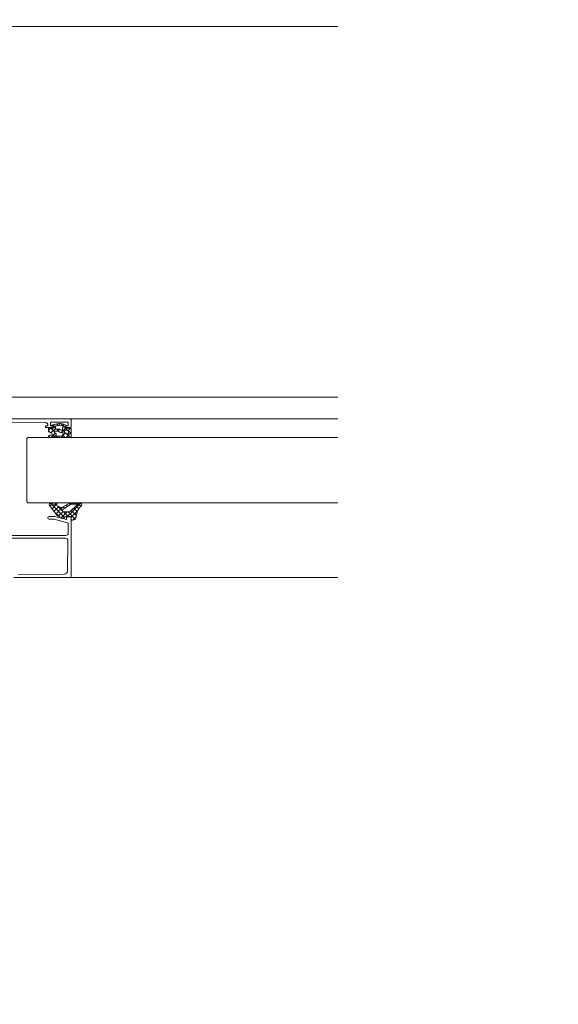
# Model space of a CAD drawing. Header units: millimetres. Extents: x 3652085 to 3778338, y -303702 to -273644.
# Tile 105 of 256: x 3675274 to 3675505, y -277393 to -276971. Entities that reach past the tile are written whole.
import ezdxf

# ---------------------------------------------------------------- set-up
doc = ezdxf.new("R2010")
doc.units = ezdxf.units.MM
doc.linetypes.add('AUSGEZOGEN', pattern=[0])
doc.layers.add('!!!! BALCONY', color=7, linetype='Continuous')
doc.layers.add('DOOR', color=7, linetype='AUSGEZOGEN')
doc.layers.add('SYMBOL-DETAIL    (HAUSART)', color=2, linetype='Continuous', lineweight=5)

msp = doc.modelspace()

# ---------------------------------------------------------------- hatches: boundary and pattern name
at = {"layer": '!!!! BALCONY', "linetype": 'Continuous', "lineweight": 13}
h = msp.add_hatch(dxfattribs=at)
h.set_pattern_fill('NET', color=252, scale=50, angle=360, style=0)
h.set_pattern_definition([(360, (3871472.7, -411435.73), (8e-14, 158.75), []), (90, (3871472.7, -411435.73), (-158.75, 9e-14), [])])
edge = h.paths.add_edge_path()
edge.add_line((3675295.9, -277142.43), (3675410.65, -277142.43))
edge.add_line((3675410.65, -277142.43), (3675410.65, -277007.45))
edge.add_line((3675410.65, -277007.45), (3675410.65, -277001.38))
edge.add_line((3675410.65, -277001.38), (3675410.65, -276991.38))
edge.add_line((3675410.65, -276991.38), (3675410.65, -276968.2))
edge.add_line((3675410.65, -276968.2), (3675410.65, -276542.2))
edge.add_line((3675410.65, -276542.2), (3675410.65, -276522.06))
edge.add_line((3675410.65, -276522.06), (3675410.65, -276491.8))
edge.add_line((3675410.65, -276491.8), (3675410.65, -276468.46))
edge.add_line((3675410.65, -276468.46), (3675410.65, -276300.34))
edge.add_line((3675410.65, -276300.34), (3675410.65, -276257.42))
edge.add_line((3675410.65, -276257.42), (3675410.65, -275991.99))
edge.add_line((3675410.65, -275991.99), (3675410.65, -275859.99))
edge.add_line((3675410.65, -275859.99), (3675410.65, -275327.99))
edge.add_line((3675410.65, -275327.99), (3674693.98, -275327.99))
edge.add_line((3674693.98, -275327.99), (3674647.86, -275327.99))
edge.add_line((3674647.86, -275327.99), (3674647.86, -275961))
edge.add_line((3674647.86, -275961), (3674567.85, -275961))
edge.add_line((3674567.85, -275961), (3674567.85, -275991.99))
edge.add_line((3674567.85, -275991.99), (3674567.85, -275991.99))
edge.add_line((3674567.85, -275991.99), (3674567.85, -276019.38))
edge.add_line((3674567.85, -276019.38), (3674567.86, -276671.49))
edge.add_line((3674567.86, -276671.49), (3675297.06, -276671.5))
edge.add_arc((3675296.96, -276672.49), 1, 0, 83.9048, ccw=False)
edge.add_line((3675297.96, -276672.49), (3675297.96, -276673.99))
edge.add_arc((3675297.46, -276673.99), 0.5, -90, 0, ccw=False)
edge.add_line((3675297.46, -276674.49), (3675296.46, -276674.49))
edge.add_line((3675296.46, -276674.49), (3675296.46, -276673.99))
edge.add_line((3675296.46, -276673.99), (3675294.96, -276673.99))
edge.add_arc((3675294.96, -276674.99), 1, 90, 180)
edge.add_line((3675293.96, -276674.99), (3675293.96, -276686.69))
edge.add_line((3675293.96, -276686.69), (3675297.96, -276686.69))
edge.add_line((3675297.96, -276686.69), (3675297.96, -276685.69))
edge.add_line((3675297.96, -276685.69), (3675298.96, -276685.69))
edge.add_line((3675298.96, -276685.69), (3675298.96, -276686.69))
edge.add_line((3675298.96, -276686.69), (3675298.96, -276701.39))
edge.add_line((3675298.96, -276701.39), (3675296.76, -276701.39))
edge.add_line((3675296.76, -276701.39), (3675296.76, -276703.29))
edge.add_line((3675296.76, -276703.29), (3675294.96, -276703.29))
edge.add_line((3675294.96, -276703.29), (3675294.96, -276701.24))
edge.add_line((3675294.96, -276701.24), (3675288.66, -276701.24))
edge.add_arc((3675288.66, -276702.74), 1.5, 90, 180)
edge.add_line((3675287.16, -276702.74), (3675287.16, -276708.97))
edge.add_line((3675287.16, -276708.97), (3675286.86, -276709.49))
edge.add_line((3675286.86, -276709.49), (3675287.16, -276710.01))
edge.add_line((3675287.16, -276710.01), (3675287.16, -276716.24))
edge.add_arc((3675288.66, -276716.24), 1.5, 180, 270)
edge.add_line((3675288.66, -276717.74), (3675294.96, -276717.74))
edge.add_line((3675294.96, -276717.74), (3675294.96, -276715.69))
edge.add_line((3675294.96, -276715.69), (3675296.76, -276715.69))
edge.add_line((3675296.76, -276715.69), (3675296.76, -276717.59))
edge.add_line((3675296.76, -276717.59), (3675298.96, -276717.59))
edge.add_line((3675298.96, -276717.59), (3675298.96, -276726.99))
edge.add_line((3675298.96, -276726.99), (3675308.96, -276726.99))
edge.add_line((3675308.96, -276726.99), (3675308.96, -276725.49))
edge.add_line((3675308.96, -276725.49), (3675308.14, -276721.99))
edge.add_line((3675308.14, -276721.99), (3675313.89, -276721.99))
edge.add_line((3675313.89, -276721.99), (3675313.89, -276721.99))
edge.add_line((3675313.89, -276721.99), (3675319.64, -276721.99))
edge.add_line((3675319.64, -276721.99), (3675318.96, -276725.49))
edge.add_line((3675318.96, -276725.49), (3675318.96, -276737.49))
edge.add_arc((3675314.96, -276737.49), 4, 270, 360, ccw=False)
edge.add_line((3675314.96, -276741.49), (3675301.58, -276741.49))
edge.add_line((3675301.58, -276741.49), (3675301.58, -276754.49))
edge.add_arc((3675299.58, -276754.49), 2, 270, 360, ccw=False)
edge.add_line((3675299.58, -276756.49), (3675298.58, -276756.49))
edge.add_line((3675298.58, -276756.49), (3675298.58, -276760.99))
edge.add_line((3675298.58, -276760.99), (3675298.58, -276762.31))
edge.add_line((3675298.58, -276762.31), (3675298.61, -276762.36))
edge.add_line((3675298.61, -276762.36), (3675298.61, -276763.55))
edge.add_line((3675298.61, -276763.55), (3675298.61, -276766.63))
edge.add_line((3675298.61, -276766.63), (3675298.6, -276763.55))
edge.add_line((3675298.6, -276763.55), (3675298.2, -276763.55))
edge.add_arc((3675313.52, -276764.49), 15.35, 176.4674, 193.1781)
edge.add_line((3675298.58, -276767.99), (3675298.58, -276811.99))
edge.add_arc((3675297.08, -276811.99), 1.5, -90, 0, ccw=False)
edge.add_line((3675297.08, -276813.49), (3675159.32, -276813.49))
edge.add_arc((3675159.32, -276811.99), 1.5, 222.8103, 270, ccw=False)
edge.add_arc((3675189.76, -276783.79), 43, 207.5618, 222.8103, ccw=False)
edge.add_arc((3675152.97, -276802.99), 1.5, 90, 207.5617, ccw=False)
edge.add_line((3675152.97, -276801.49), (3675267.58, -276801.49))
edge.add_arc((3675267.58, -276794.49), 7, 270.0011, 359.9989)
edge.add_line((3675274.58, -276794.49), (3675274.58, -276763.55))
edge.add_line((3675274.58, -276763.55), (3675274.58, -276756.49))
edge.add_line((3675274.58, -276756.49), (3675273.58, -276756.49))
edge.add_arc((3675273.58, -276754.49), 2, 180, 270, ccw=False)
edge.add_line((3675271.58, -276754.49), (3675271.58, -276741.49))
edge.add_line((3675271.58, -276741.49), (3675270.16, -276741.49))
edge.add_line((3675270.16, -276741.49), (3675259.96, -276741.49))
edge.add_line((3675259.96, -276741.49), (3674728.56, -276741.49))
edge.add_line((3674728.56, -276741.49), (3674714.06, -276741.49))
edge.add_line((3674714.06, -276741.49), (3674706.73, -276741.49))
edge.add_line((3674706.73, -276741.49), (3674703.98, -276741.49))
edge.add_line((3674703.98, -276741.49), (3674693.98, -276741.49))
edge.add_line((3674693.98, -276741.49), (3674649.86, -276741.49))
edge.add_line((3674649.86, -276741.49), (3674639.66, -276741.49))
edge.add_line((3674639.66, -276741.49), (3674584.86, -276741.49))
edge.add_arc((3674584.86, -276737.49), 4, 180, 270, ccw=False)
edge.add_line((3674580.86, -276737.49), (3674580.86, -276728.49))
edge.add_line((3674580.86, -276728.49), (3674578.36, -276728.49))
edge.add_arc((3674574.36, -276728.49), 4, -180, 0, ccw=False)
edge.add_line((3674570.36, -276728.49), (3674567.86, -276728.49))
edge.add_line((3674567.86, -276728.49), (3674567.86, -276744.99))
edge.add_line((3674567.86, -276744.99), (3674567.88, -276744.99))
edge.add_arc((3674569.38, -276747.57), 2.99, 60.2062, 120.1949, ccw=False)
edge.add_line((3674570.87, -276744.98), (3674580.05, -276744.99))
edge.add_line((3674580.05, -276744.99), (3674588.95, -276744.99))
edge.add_line((3674588.95, -276744.99), (3674588.95, -276744.99))
edge.add_line((3674588.95, -276744.99), (3674592.18, -276744.99))
edge.add_line((3674592.18, -276744.99), (3674592.18, -276744.99))
edge.add_line((3674592.18, -276744.99), (3674597.52, -276744.99))
edge.add_line((3674597.52, -276744.99), (3674597.52, -276744.99))
edge.add_line((3674597.52, -276744.99), (3674600.65, -276744.99))
edge.add_line((3674600.65, -276744.99), (3674600.65, -276744.99))
edge.add_line((3674600.65, -276744.99), (3674606.35, -276744.99))
edge.add_line((3674606.35, -276744.99), (3674606.35, -276744.99))
edge.add_line((3674606.35, -276744.99), (3674613.95, -276744.99))
edge.add_line((3674613.95, -276744.99), (3674613.95, -276744.99))
edge.add_line((3674613.95, -276744.99), (3674624.39, -276744.99))
edge.add_line((3674624.39, -276744.99), (3674624.39, -276744.99))
edge.add_line((3674624.39, -276744.99), (3674626.27, -276744.99))
edge.add_line((3674626.27, -276744.99), (3674628.04, -276744.99))
edge.add_line((3674628.04, -276744.99), (3674632.19, -276744.2))
edge.add_line((3674632.19, -276744.2), (3674632.97, -276744.99))
edge.add_line((3674632.97, -276744.99), (3674641.86, -276744.99))
edge.add_line((3674641.86, -276744.99), (3674647.86, -276744.99))
edge.add_line((3674647.86, -276744.99), (3674647.86, -276977.99))
edge.add_line((3674647.86, -276977.99), (3675257.31, -276977.99))
edge.add_line((3675257.31, -276977.99), (3675257.31, -277142.43))
edge.add_line((3675257.31, -277142.43), (3675295.9, -277142.43))

# ---------------------------------------------------------------- linework, layer by layer
at = {"lineweight": 0}
for p, q in [((3675286.79, -277147.31, -0.54), (3675287.68, -277146.43, -0.54)), ((3675287.73, -277146.43, -0.54), (3675289.32, -277148.02, -0.54)), ((3675287.76, -277148.46, -0.54), (3675289.68, -277146.55, -0.54)), ((3675288.48, -277145.63, -0.54), (3675289.27, -277144.83, -0.54)), ((3675288.49, -277145.07, -0.54), (3675289.7, -277146.28, -0.54)), ((3675290.18, -277144.64, -0.54), (3675290.81, -277145.27, -0.54)), ((3675290.28, -277146.86, -0.54), (3675291.52, -277148.1, -0.54)), ((3675290.64, -277147.7, -0.54), (3675291.4, -277146.95, -0.54)), ((3675290.97, -277145.26, -0.54), (3675291.72, -277144.51, -0.54)), ((3675292.21, -277144.55, -0.54), (3675293.9, -277146.24, -0.54)), ((3675292.7, -277147.77, -0.54), (3675293.78, -277146.69, -0.54)), ((3675292.84, -277145.5, -0.54), (3675292.85, -277145.5, -0.54)), ((3675292.85, -277145.5, -0.54), (3675293.47, -277144.88, -0.54)), ((3675293.78, -277146.69, -0.54), (3675294.04, -277146.43, -0.54)), ((3675294.09, -277146.43, -0.54), (3675296.4, -277148.74, -0.54)), ((3675295.1, -277147.49, -0.54), (3675296.16, -277146.43, -0.54)), ((3675296.25, -277146.46, -0.54), (3675296.37, -277146.58, -0.54)), ((3675286.79, -277147.61, -0.54), (3675287.45, -277148.28, -0.54)), ((3675286.82, -277149.77, -0.54), (3675287.48, -277150.43, -0.54)), ((3675287.92, -277150.43, -0.54), (3675288.33, -277150.01, -0.54)), ((3675288.42, -277149.93, -0.54), (3675288.98, -277149.36, -0.54)), ((3675288.68, -277149.5, -0.54), (3675289.03, -277149.85, -0.54)), ((3675289.02, -277149.32, -0.54), (3675289.7, -277148.64, -0.54)), ((3675289.15, -277149.97, -0.54), (3675289.61, -277150.43, -0.54)), ((3675290.04, -277150.43, -0.54), (3675290.48, -277149.99, -0.54)), ((3675290.48, -277149.99, -0.54), (3675290.57, -277149.9, -0.54)), ((3675291.17, -277149.87, -0.54), (3675291.7, -277150.4, -0.54)), ((3675291.7, -277150.4, -0.54), (3675291.73, -277150.43, -0.54)), ((3675292.14, -277148.32, -0.54), (3675292.7, -277147.77, -0.54)), ((3675292.16, -277150.43, -0.54), (3675293.94, -277148.65, -0.54)), ((3675292.64, -277147.1, -0.54), (3675293.55, -277148.01, -0.54)), ((3675292.9, -277149.48, -0.54), (3675293.85, -277150.43, -0.54)), ((3675293.94, -277148.65, -0.54), (3675294.06, -277148.53, -0.54)), ((3675294.12, -277148.57, -0.54), (3675294.82, -277149.28, -0.54)), ((3675294.28, -277150.43, -0.54), (3675295.18, -277149.53, -0.54)), ((3675294.82, -277149.28, -0.54), (3675295.97, -277150.43, -0.54)), ((3675295.18, -277149.53, -0.54), (3675296.4, -277148.31, -0.54)), ((3675288.81, -277178.43, -0.54), (3675287.38, -277179.86, -0.54)), ((3675287.41, -277178.5, -0.54), (3675293.52, -277184.61, -0.54)), ((3675289.71, -277179.5, -0.54), (3675288.24, -277180.97, -0.54)), ((3675291.16, -277180.02, -0.54), (3675289.11, -277182.07, -0.54)), ((3675289.3, -277178.43, -0.54), (3675290.08, -277179.2, -0.54)), ((3675292.65, -277180.5, -0.54), (3675289.98, -277183.17, -0.54)), ((3675290.46, -277178.75, -0.54), (3675290.01, -277179.2, -0.54)), ((3675290.73, -277179.86, -0.54), (3675292.67, -277181.8, -0.54)), ((3675292.86, -277180.29, -0.54), (3675292.72, -277180.43, -0.54)), ((3675293.03, -277180.19, -0.54), (3675293.62, -277180.77, -0.54)), ((3675294.28, -277179.47, -0.54), (3675294.8, -277179.98, -0.54)), ((3675295.54, -277178.75, -0.54), (3675295.98, -277179.19, -0.54)), ((3675296.69, -277178.43, -0.54), (3675295.81, -277179.31, -0.54)), ((3675300.56, -277178.5, -0.54), (3675296.97, -277182.09, -0.54)), ((3675297.18, -277178.43, -0.54), (3675297.78, -277179.03, -0.54)), ((3675297.51, -277180.72, -0.54), (3675298.67, -277181.88, -0.54)), ((3675298.66, -277178.43, -0.54), (3675298.06, -277179.03, -0.54)), ((3675298.53, -277179.78, -0.54), (3675299.77, -277181.01, -0.54)), ((3675299.15, -277178.43, -0.54), (3675299.75, -277179.03, -0.54)), ((3675299.85, -277179.12, -0.54), (3675300.58, -277179.85, -0.54)), ((3675289.49, -277182.56, -0.54), (3675291.26, -277184.32, -0.54)), ((3675292.9, -277182.22, -0.54), (3675290.93, -277184.19, -0.54)), ((3675294.8, -277182.28, -0.54), (3675292.34, -277184.75, -0.54)), ((3675293.16, -277182.28, -0.54), (3675295.3, -277184.43, -0.54)), ((3675296.97, -277182.09, -0.54), (3675294.63, -277184.43, -0.54)), ((3675295.13, -277182.28, -0.54), (3675298.22, -277185.38, -0.54)), ((3675299.21, -277181.82, -0.54), (3675296.4, -277184.62, -0.54)), ((3675296.49, -277181.67, -0.54), (3675296.91, -277182.1, -0.54)), ((3675296.91, -277182.1, -0.54), (3675298.66, -277183.84, -0.54)), ((3675298.55, -277184.45, -0.54), (3675297.13, -277185.87, -0.54)), ((3675298.67, -277181.88, -0.54), (3675299.12, -277182.33, -0.54)), ((3675299.46, -277181.57, -0.54), (3675299.21, -277181.82, -0.54)), ((3675296.4, -277185.53, -0.54), (3675296.81, -277185.93, -0.54))]:
    msp.add_line(p, q, dxfattribs=at)
at = {"lineweight": 0, "elevation": -0.54}
for points in [[(3675232.9, -277142.43), (3675295.9, -277142.43, -0.414214), (3675296.4, -277142.93), (3675296.4, -277145.73, -0.414214), (3675295.9, -277146.23), (3675294.3, -277146.23, -1), (3675294.3, -277145.43), (3675295.2, -277145.43), (3675295.2, -277144.33, 0.414214), (3675294.7, -277143.83), (3675288.1, -277143.83, 0.414214), (3675287.6, -277144.33), (3675287.6, -277145.43), (3675288.5, -277145.43, -1), (3675288.5, -277146.23), (3675285.8, -277146.23, -1.00001), (3675285.8, -277145.43), (3675286.4, -277145.43), (3675286.4, -277144.73, 0.414214), (3675285.9, -277144.23), (3675285.4, -277144.23), (3675285.4, -277144.08), (3675265, -277144.23)], [(3675269.91, -277192.43), (3675294.2, -277192.43, 0.4137), (3675295.2, -277191.43), (3675295.21, -277187.44, 0.339968), (3675294.84, -277186.96), (3675289.13, -277185.43), (3675287.01, -277185.43, -0.999985), (3675287.01, -277184.23), (3675289.28, -277184.23), (3675294.5, -277185.63), (3675294.5, -277184.23), (3675295.9, -277184.23, -0.414214), (3675296.4, -277184.73), (3675296.4, -277209.93, -0.4142), (3675295.9, -277210.43), (3675271.9, -277210.43, -0.414227)], [(3675273.71, -277209.12), (3675293.44, -277208.96, 0.410062), (3675294.93, -277207.47), (3675295.06, -277194.63), (3675295.06, -277194.63, 0.416011), (3675294.06, -277193.63), (3675267.75, -277193.63, -0.49432)]]:
    msp.add_lwpolyline(points, format="xyb", dxfattribs=at)
for points in [[(3675410.65, -277142.43), (3675295.9, -277142.43)], [(3675410.65, -277210.43), (3675295.9, -277210.43)]]:
    msp.add_lwpolyline(points, dxfattribs=at)
for points in [[(3675287.46, -277150.43), (3675296.1, -277150.43, 0.198913), (3675296.32, -277150.34, 0.198913), (3675296.4, -277150.13), (3675296.4, -277146.73, 0.414214), (3675296.1, -277146.43), (3675294, -277146.43, -0.414214), (3675293.9, -277146.33), (3675293.9, -277145.93, -0.414214), (3675294.2, -277145.63), (3675294.43, -277145.63, 0.665155), (3675294.57, -277145.29), (3675292.69, -277144.59), (3675291.64, -277144.5, 0.037416), (3675290.65, -277144.59), (3675289.8, -277144.68), (3675288.19, -277145.16, 0.217158), (3675288.07, -277145.26), (3675288.03, -277145.34, 0.544925), (3675288.21, -277145.63), (3675288.6, -277145.63, -0.414214), (3675288.9, -277145.93), (3675288.9, -277146.33, -0.414214), (3675288.8, -277146.43), (3675287.09, -277146.43, 0.414214), (3675286.79, -277146.73), (3675286.79, -277147.71, 0.264132), (3675286.94, -277147.97), (3675288.99, -277149.19, -0.587695), (3675288.98, -277149.36), (3675288.76, -277149.48, -0.120185), (3675288.63, -277149.51), (3675287.54, -277149.51, 0.056618), (3675287.48, -277149.52), (3675287.01, -277149.62, 0.685292), (3675286.93, -277150.18), (3675287.31, -277150.39), (3675287.46, -277150.43)], [(3675291.77, -277147.11), (3675291.32, -277146.91, 0.103917), (3675291.07, -277146.86), (3675289.98, -277146.86, -0.439256), (3675289.68, -277146.54), (3675289.74, -277145.76, -0.321894), (3675289.97, -277145.49), (3675290.61, -277145.28), (3675291.48, -277145.22), (3675292.65, -277145.33, -0.142395), (3675292.82, -277145.47, -0.142395), (3675292.89, -277145.68), (3675292.95, -277146.01, -0.11993), (3675292.94, -277146.15), (3675292.63, -277147.13, -0.446268), (3675292.23, -277147.31), (3675291.77, -277147.11)], [(3675290.25, -277149.92), (3675288.1, -277150.03), (3675288.08, -277149.97), (3675289.56, -277149.79, 0.095683), (3675289.67, -277149.75), (3675289.89, -277149.63, 0.273211), (3675290.05, -277149.37), (3675290.05, -277149.04, 0.243176), (3675289.92, -277148.8), (3675289.49, -277148.49, -0.195639), (3675289.37, -277148.3), (3675289.32, -277148.05, -0.468397), (3675289.62, -277147.7), (3675290.59, -277147.7, -0.118373), (3675290.86, -277147.76), (3675291.83, -277148.26, 0.118373), (3675292.1, -277148.32), (3675292.66, -277148.32, -0.414214), (3675292.96, -277148.62), (3675292.96, -277149.2, -0.399031), (3675292.39, -277149.8), (3675290.25, -277149.92)], [(3675294.32, -277147.38), (3675294.74, -277147.38, -0.414214), (3675295.34, -277147.98), (3675295.34, -277148.54, -0.141814), (3675295.31, -277148.65), (3675295.29, -277148.68, -0.209904), (3675295.02, -277148.86), (3675294.78, -277148.9, -0.204901), (3675294.47, -277148.83), (3675293.72, -277148.29, -0.153119), (3675293.58, -277148.1), (3675293.52, -277147.91, -0.515891), (3675293.89, -277147.38), (3675294.32, -277147.38)], [(3675298.56, -277184.38, -0.073105), (3675299.34, -277181.8, -0.073105), (3675300.84, -277179.55, 0.611617), (3675300.22, -277178.43), (3675296.68, -277178.43, 0.135371), (3675295.77, -277178.61), (3675292.78, -277180.34, -0.600795), (3675292.02, -277180.39, 0.039523), (3675288.8, -277179.23), (3675290.09, -277179.2, 0.98584), (3675290.08, -277178.43), (3675287.75, -277178.43, 0.588526), (3675287.1, -277179.51), (3675290.48, -277183.81, 0.170077), (3675290.94, -277184.19), (3675293.09, -277185.05, 0.46953), (3675293.37, -277184.96), (3675293.57, -277184.51, -0.327485), (3675293.71, -277184.43), (3675296.2, -277184.43, -0.417705), (3675296.4, -277184.6), (3675296.4, -277185.8, 0.496087), (3675296.65, -277185.97), (3675297.59, -277185.78, 0.281435), (3675298.33, -277185.17), (3675298.55, -277184.47), (3675298.56, -277184.38)], [(3675296.17, -277181.97, -0.353239), (3675295.69, -277182.28), (3675293.15, -277182.28, -0.527417), (3675292.7, -277181.68), (3675292.88, -277181.33, -0.120402), (3675293.03, -277181.16), (3675295.84, -277179.29, -0.199747), (3675296.68, -277179.03), (3675299.91, -277179.03), (3675299.92, -277179.11), (3675299.57, -277179.18, 0.133794), (3675298.7, -277179.62), (3675296.17, -277181.97)]]:
    msp.add_lwpolyline(points, format="xyb", close=True, dxfattribs=at)
at = {"layer": 'DOOR', "color": 4, "linetype": 'AUSGEZOGEN', "lineweight": 0}
for p, q in [((3675277.4, -277150.93, -0.54), (3675277.9, -277150.43, -0.54)), ((3675277.4, -277177.93, -0.54), (3675277.4, -277150.93, -0.54)), ((3675277.9, -277178.43, -0.54), (3675277.4, -277177.93, -0.54))]:
    msp.add_line(p, q, dxfattribs=at)
at = {"layer": 'DOOR', "color": 4, "linetype": 'AUSGEZOGEN', "lineweight": 0, "elevation": -0.54}
for points in [[(3675277.9, -277150.43), (3675410.65, -277150.43)], [(3675277.9, -277178.43), (3675410.65, -277178.43)]]:
    msp.add_lwpolyline(points, dxfattribs=at)
at = {"layer": 'SYMBOL-DETAIL    (HAUSART)', "color": 171, "ltscale": 0.5, "elevation": 302370.49}
msp.add_lwpolyline([(3675410.65, -277804.96, 12, 12, 0), (3675410.65, -277685.28, 0, 0, 0), (3675410.65, -276270.93, 0, 0, 0), (3675499.01, -276244.11, 0, 0, 0), (3675322.28, -276220.53, 0, 0, 0), (3675410.65, -276197.19, 0, 0, 0), (3675410.65, -274779.36, 12, 12, 0), (3675410.65, -274659.68, 0, 0, 0)], format="xyseb", dxfattribs=at)

doc.saveas('drawing.dxf')
